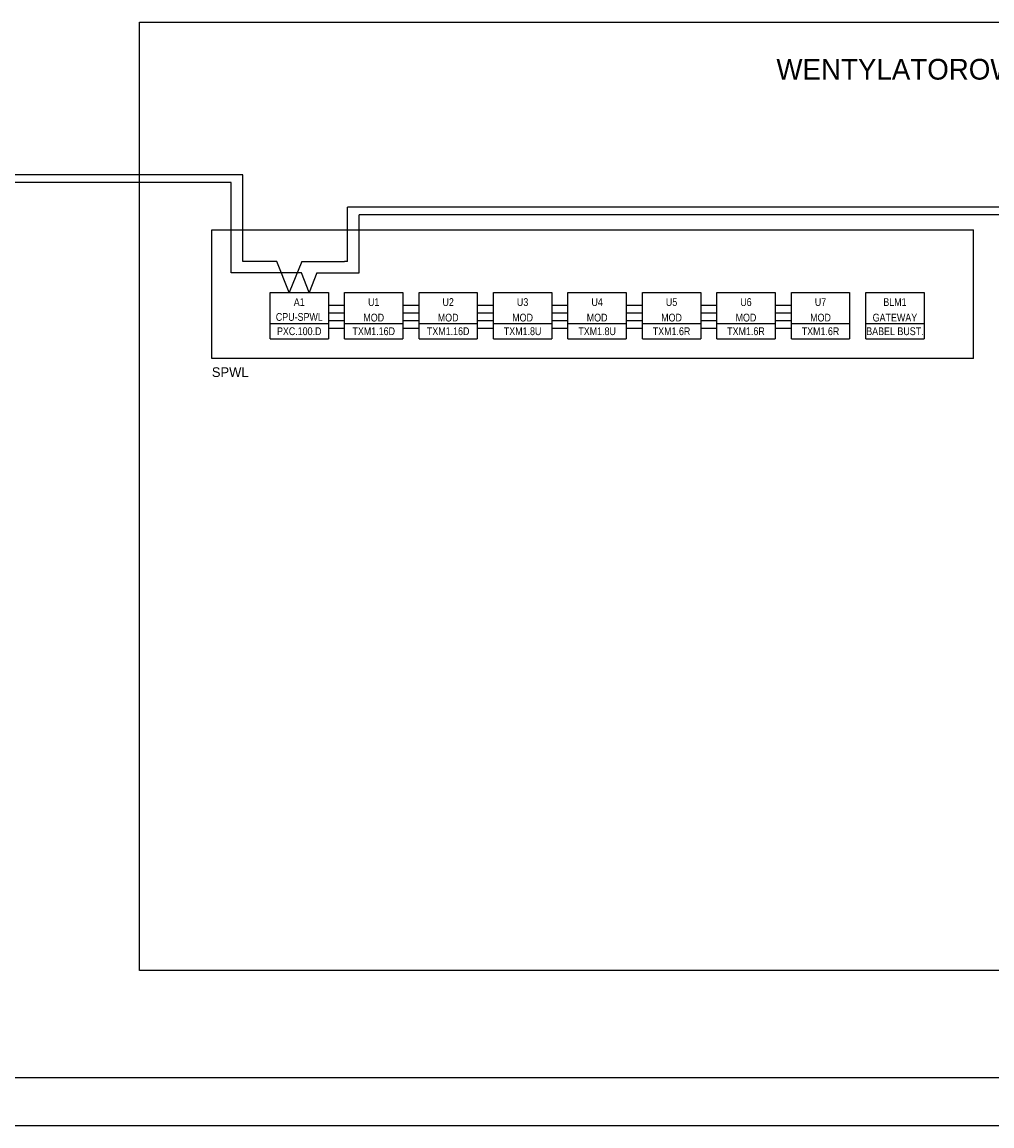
# Model space of a CAD drawing. Header units: millimetres. Extents: x -4295 to 10692, y -6128 to -188.
# Tile 9 of 30: x -1315 to -304, y -5533 to -4382. Entities that reach past the tile are written whole.
import ezdxf
from ezdxf.enums import TextEntityAlignment as Align

# ---------------------------------------------------------------- set-up
doc = ezdxf.new("R2010")
doc.units = ezdxf.units.MM
doc.linetypes.add('ACAD_ISO07W100', pattern=[3, 0, -3])
doc.linetypes.add('DOT2', pattern=[0.125, 0, -0.125])
for name, color, linetype in [('_p_ramka', 7, 'Continuous'), ('AIS_SZAFY', 184, 'Continuous'), ('AIS_tabelka', 184, 'Continuous'), ('BACnet_LON', 170, 'Continuous'), ('BMS_podkład', 184, 'DOT2')]:
    doc.layers.add(name, color=color, linetype=linetype)
doc.layers.add('opisy', color=7, linetype='Continuous', lineweight=40)
doc.styles.add('VARSOVIA', font='ARIALN.TTF')

msp = doc.modelspace()

# ---------------------------------------------------------------- linework, layer by layer
at = {"layer": '_p_ramka', "color": 0, "lineweight": 25}
msp.add_lwpolyline([(-1192.7, -4381.6), (552.3, -4381.6), (552.3, -5371.2), (-1192.7, -5371.2)], close=True, dxfattribs=at)
at = {"layer": 'AIS_SZAFY'}
for p, q in [((-1117.3, -4732.4), (-1117.3, -4598.4)), ((-1117.3, -4598.4), (-323.1, -4598.4)), ((-323.1, -4732.4), (-323.1, -4598.4)), ((-323.1, -4732.4), (-1117.3, -4732.4))]:
    msp.add_line(p, q, dxfattribs=at)
at = {"layer": 'AIS_tabelka'}
for p, q in [((1595.4, -5483.2), (-3994.6, -5483.2)), ((1645.4, -5533.2), (-4294.6, -5533.2))]:
    msp.add_line(p, q, dxfattribs=at)
at = {"layer": 'BACnet_LON'}
for p, q in [((-1084.9, -4540.9), (-2136.1, -4540.9)), ((-1084.9, -4631.2), (-1084.9, -4540.9)), ((-1097, -4549), (-2123.9, -4549)), ((-1097, -4643.3), (-1097, -4549)), ((-205, -4574.7), (-975.7, -4574.7)), ((-975.7, -4631.2), (-975.7, -4574.7)), ((-213.1, -4582.8), (-963.6, -4582.8)), ((-963.6, -4643.3), (-963.6, -4582.8)), ((-1097, -4643.3), (-1097, -4602.8)), ((-1097, -4643.3), (-1097, -4602.8)), ((-1097, -4643.3), (-1097, -4602.8)), ((-1084.9, -4631.2), (-1084.9, -4602.8)), ((-1084.9, -4631.2), (-1084.9, -4602.8)), ((-1084.9, -4631.2), (-1084.9, -4602.8)), ((-1056.5, -4631.2), (-1084.9, -4631.2)), ((-1056.5, -4631.2), (-1084.9, -4631.2)), ((-1049.4, -4631.2), (-1056.5, -4631.2)), ((-1049.4, -4631.2), (-1056.5, -4631.2)), ((-1036.5, -4663.6), (-1049.4, -4631.2)), ((-1023.5, -4631.2), (-1036.5, -4663.6)), ((-1023.5, -4631.2), (-995.8, -4631.2)), ((-995.8, -4631.2), (-978.9, -4631.2)), ((-991.1, -4631.2), (-978.9, -4631.2)), ((-975.7, -4631.2), (-978.9, -4631.2)), ((-1056.5, -4643.3), (-1097, -4643.3)), ((-1056.5, -4643.3), (-1097, -4643.3)), ((-1023.9, -4643.3), (-1056.5, -4643.3)), ((-1015.8, -4663.6), (-1023.9, -4643.3)), ((-1007.7, -4643.3), (-1015.8, -4663.6)), ((-1007.7, -4643.3), (-995.8, -4643.3)), ((-995.8, -4643.3), (-963.6, -4643.3)), ((-991.1, -4643.3), (-978.9, -4643.3)), ((-1056.5, -4663.6), (-995.8, -4663.6)), ((-1056.5, -4663.6), (-995.8, -4663.6)), ((-1056.5, -4679.8), (-1056.5, -4663.6)), ((-995.8, -4663.6), (-995.8, -4679.8)), ((-978.9, -4663.6), (-918.2, -4663.6)), ((-978.9, -4663.6), (-918.2, -4663.6)), ((-978.9, -4679.8), (-978.9, -4663.6)), ((-918.2, -4663.6), (-918.2, -4679.8)), ((-901.3, -4663.6), (-840.5, -4663.6)), ((-901.3, -4663.6), (-840.5, -4663.6)), ((-901.3, -4679.8), (-901.3, -4663.6)), ((-840.5, -4663.6), (-840.5, -4679.8)), ((-823.6, -4663.6), (-762.9, -4663.6)), ((-823.6, -4663.6), (-762.9, -4663.6)), ((-823.6, -4679.8), (-823.6, -4663.6)), ((-762.9, -4663.6), (-762.9, -4679.8)), ((-746, -4663.6), (-685.3, -4663.6)), ((-746, -4663.6), (-685.3, -4663.6)), ((-746, -4679.8), (-746, -4663.6)), ((-685.3, -4663.6), (-685.3, -4679.8)), ((-668.4, -4663.6), (-607.6, -4663.6)), ((-668.4, -4663.6), (-607.6, -4663.6)), ((-668.4, -4679.8), (-668.4, -4663.6)), ((-607.6, -4663.6), (-607.6, -4679.8)), ((-590.7, -4663.6), (-530, -4663.6)), ((-590.7, -4663.6), (-530, -4663.6)), ((-590.7, -4679.8), (-590.7, -4663.6)), ((-530, -4663.6), (-530, -4679.8)), ((-513.1, -4663.6), (-452.3, -4663.6)), ((-513.1, -4663.6), (-452.3, -4663.6)), ((-513.1, -4679.8), (-513.1, -4663.6)), ((-452.3, -4663.6), (-452.3, -4679.8)), ((-435.5, -4663.6), (-374.7, -4663.6)), ((-435.5, -4663.6), (-374.7, -4663.6)), ((-435.5, -4679.8), (-435.5, -4663.6)), ((-374.7, -4663.6), (-374.7, -4679.8)), ((-1056.5, -4696), (-1056.5, -4679.8)), ((-978.9, -4677.3), (-995.8, -4677.3)), ((-995.8, -4679.8), (-995.8, -4696)), ((-978.9, -4685.4), (-995.8, -4685.4)), ((-978.9, -4696), (-978.9, -4679.8)), ((-901.3, -4677.3), (-918.2, -4677.3)), ((-918.2, -4679.8), (-918.2, -4696)), ((-901.3, -4685.4), (-918.2, -4685.4)), ((-901.3, -4696), (-901.3, -4679.8)), ((-823.6, -4677.3), (-840.5, -4677.3)), ((-840.5, -4679.8), (-840.5, -4696)), ((-823.6, -4685.4), (-840.5, -4685.4)), ((-823.6, -4696), (-823.6, -4679.8)), ((-746, -4677.3), (-762.9, -4677.3)), ((-762.9, -4679.8), (-762.9, -4696)), ((-746, -4685.4), (-762.9, -4685.4)), ((-746, -4696), (-746, -4679.8)), ((-668.4, -4677.3), (-685.3, -4677.3)), ((-685.3, -4679.8), (-685.3, -4696)), ((-668.4, -4685.4), (-685.3, -4685.4)), ((-668.4, -4696), (-668.4, -4679.8)), ((-590.7, -4677.3), (-607.6, -4677.3)), ((-607.6, -4679.8), (-607.6, -4696)), ((-590.7, -4685.4), (-607.6, -4685.4)), ((-590.7, -4696), (-590.7, -4679.8)), ((-513.1, -4677.3), (-530, -4677.3)), ((-530, -4679.8), (-530, -4696)), ((-513.1, -4685.4), (-530, -4685.4)), ((-513.1, -4696), (-513.1, -4679.8)), ((-452.3, -4679.8), (-452.3, -4696)), ((-435.5, -4696), (-435.5, -4679.8)), ((-374.7, -4679.8), (-374.7, -4696)), ((-1056.5, -4712.2), (-1056.5, -4696)), ((-1056.5, -4696), (-995.8, -4696)), ((-1056.5, -4696), (-995.8, -4696)), ((-978.9, -4693.1), (-995.8, -4693.1)), ((-995.8, -4696), (-995.8, -4712.2)), ((-978.9, -4712.2), (-978.9, -4696)), ((-978.9, -4696), (-918.2, -4696)), ((-978.9, -4696), (-918.2, -4696)), ((-901.3, -4693.1), (-918.2, -4693.1)), ((-918.2, -4696), (-918.2, -4712.2)), ((-901.3, -4712.2), (-901.3, -4696)), ((-901.3, -4696), (-840.5, -4696)), ((-901.3, -4696), (-840.5, -4696)), ((-823.6, -4693.1), (-840.5, -4693.1)), ((-840.5, -4696), (-840.5, -4712.2)), ((-823.6, -4712.2), (-823.6, -4696)), ((-823.6, -4696), (-762.9, -4696)), ((-823.6, -4696), (-762.9, -4696)), ((-746, -4693.1), (-762.9, -4693.1)), ((-762.9, -4696), (-762.9, -4712.2)), ((-746, -4712.2), (-746, -4696)), ((-746, -4696), (-685.3, -4696)), ((-746, -4696), (-685.3, -4696)), ((-668.4, -4693.1), (-685.3, -4693.1)), ((-685.3, -4696), (-685.3, -4712.2)), ((-668.4, -4712.2), (-668.4, -4696)), ((-668.4, -4696), (-607.6, -4696)), ((-668.4, -4696), (-607.6, -4696)), ((-590.7, -4693.1), (-607.6, -4693.1)), ((-607.6, -4696), (-607.6, -4712.2)), ((-590.7, -4712.2), (-590.7, -4696)), ((-590.7, -4696), (-530, -4696)), ((-590.7, -4696), (-530, -4696)), ((-513.1, -4693.1), (-530, -4693.1)), ((-530, -4696), (-530, -4712.2)), ((-513.1, -4712.2), (-513.1, -4696)), ((-513.1, -4696), (-452.3, -4696)), ((-513.1, -4696), (-452.3, -4696)), ((-452.3, -4696), (-452.3, -4712.2)), ((-435.5, -4712.2), (-435.5, -4696)), ((-435.5, -4696), (-374.7, -4696)), ((-435.5, -4696), (-374.7, -4696)), ((-374.7, -4696), (-374.7, -4712.2)), ((-978.9, -4701.2), (-995.8, -4701.2)), ((-901.3, -4701.2), (-918.2, -4701.2)), ((-823.6, -4701.2), (-840.5, -4701.2)), ((-746, -4701.2), (-762.9, -4701.2)), ((-668.4, -4701.2), (-685.3, -4701.2)), ((-590.7, -4701.2), (-607.6, -4701.2)), ((-513.1, -4701.2), (-530, -4701.2)), ((-1056.5, -4712.2), (-995.8, -4712.2)), ((-978.9, -4712.2), (-918.2, -4712.2)), ((-901.3, -4712.2), (-840.5, -4712.2)), ((-823.6, -4712.2), (-762.9, -4712.2)), ((-746, -4712.2), (-685.3, -4712.2)), ((-668.4, -4712.2), (-607.6, -4712.2)), ((-590.7, -4712.2), (-530, -4712.2)), ((-513.1, -4712.2), (-452.3, -4712.2)), ((-435.5, -4712.2), (-374.7, -4712.2))]:
    msp.add_line(p, q, dxfattribs=at)

# ---------------------------------------------------------------- texts
at = {"layer": 'BMS_podkład', "style": 'VARSOVIA'}
for s, p in [('A1', (-1026.2, -4673.7)), ('U1', (-948.5, -4673.7)), ('U2', (-870.9, -4673.7)), ('U3', (-793.3, -4673.7)), ('U4', (-715.6, -4673.7)), ('U5', (-638, -4673.7)), ('U6', (-560.4, -4673.7)), ('U7', (-482.7, -4673.7)), ('BLM1', (-405.1, -4673.7)), ('CPU-SPWL', (-1026.1, -4689.2)), ('MOD', (-948.5, -4689.9)), ('MOD', (-870.9, -4689.9)), ('MOD', (-793.3, -4689.9)), ('MOD', (-715.6, -4689.9)), ('MOD', (-638, -4689.9)), ('MOD', (-560.4, -4689.9)), ('MOD', (-482.7, -4689.9)), ('GATEWAY', (-405.1, -4689.9)), ('PXC.100.D', (-1026.2, -4704.1)), ('TXM1.16D', (-948.5, -4704.1)), ('TXM1.16D', (-870.9, -4704.1)), ('TXM1.8U', (-793.3, -4704.1)), ('TXM1.8U', (-715.6, -4704.1)), ('TXM1.6R', (-638, -4704.1)), ('TXM1.6R', (-560.4, -4704.1)), ('TXM1.6R', (-482.7, -4704.1)), ('BABEL BUST.', (-405.1, -4704.1))]:
    msp.add_text(s, height=8.1, dxfattribs=at).set_placement(p, align=Align.MIDDLE_CENTER)
at = {"layer": 'BMS_podkład'}
msp.add_text('SPWL', height=10.12, dxfattribs=at).set_placement((-1117.3, -4746.8), align=Align.MIDDLE_LEFT)
at = {"layer": 'opisy', "linetype": 'ACAD_ISO07W100', "insert": (-528.7, -4420), "char_height": 21.6, "width": 627.402, "attachment_point": 1}
msp.add_mtext('WENTYLATOROWNIA ZACHÓD 0.47', dxfattribs=at)

doc.saveas('drawing.dxf')
